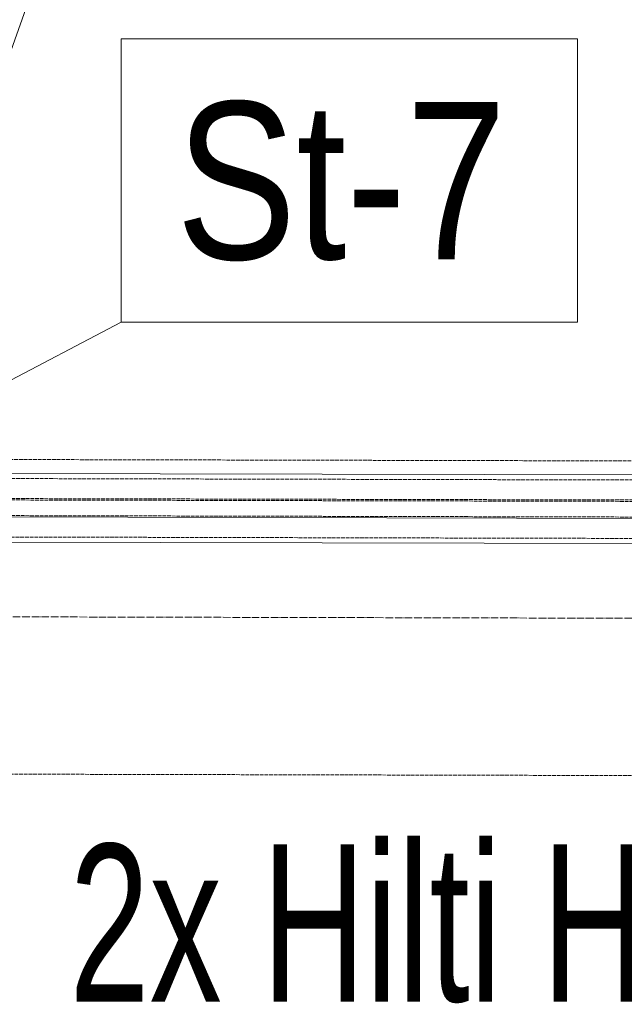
# Model space of a CAD drawing. Header units: millimetres. Extents: x -15129 to 9171, y -18789 to 5877.
# Tile 46 of 256: x -8167 to -7687, y -17090 to -16308. Entities that reach past the tile are written whole.
import ezdxf

# ---------------------------------------------------------------- set-up
doc = ezdxf.new("R2010")
doc.units = ezdxf.units.MM
doc.linetypes.add('ACAD_ISO02W100', pattern=[15, 12, -3])
doc.linetypes.add('ACAD_ISO04W100', pattern=[30, 24, -3, 0, -3])
for name, color, linetype in [('AS_Belki', 145, 'Continuous'), ('AS_DIM_ON', 7, 'Continuous'), ('AS_Sciany betonowe', 252, 'Continuous'), ('AS_Siatki', 72, 'Continuous')]:
    doc.layers.add(name, color=color, linetype=linetype)
doc.styles.add('Arial Narrow', font='ARIALN.TTF', dxfattribs={"height": 5})
doc.styles.get("Standard").update_dxf_attribs({"font": 'ARIALN.TTF', "width": 0.8})

msp = doc.modelspace()

# ---------------------------------------------------------------- linework, layer by layer
at = {"color": 7, "lineweight": 13}
for p, q in [((-8323.62, -16751.76), (-8031.27, -15930.45)), ((-8338.43, -16680.32), (-8086.46, -16547.92))]:
    msp.add_line(p, q, dxfattribs=at)
msp.add_lwpolyline([(-8086.46, -16547.92), (-7723.84, -16547.92), (-7723.84, -16322.92), (-8086.46, -16322.92), (-8086.46, -16547.92)], dxfattribs=at)
at = {"layer": 'AS_Belki', "color": 145, "linetype": 'Continuous', "lineweight": 13, "ltscale": 0.25}
for p, q in [((-6299.49, -16672.38), (-8260.4, -16667.95)), ((-6299.57, -16707.02), (-8260.48, -16702.59)), ((-8250.52, -16722.61), (-6309.61, -16727))]:
    msp.add_line(p, q, dxfattribs=at)
at = {"layer": 'AS_Belki', "color": 84, "linetype": 'ACAD_ISO02W100', "lineweight": 13, "ltscale": 0.25}
for p, q in [((-6299.5, -16676.48), (-8260.41, -16672.04)), ((-6299.54, -16692.38), (-8260.45, -16687.95)), ((-6299.54, -16693.48), (-8260.45, -16689.04)), ((-6299.57, -16705.92), (-8260.48, -16701.49)), ((-8260.51, -16718.49), (-6299.61, -16722.92))]:
    msp.add_line(p, q, dxfattribs=at)
at = {"layer": 'AS_Sciany betonowe', "color": 145, "linetype": 'ACAD_ISO02W100', "lineweight": 13, "ltscale": 0.25}
for p, q in [((-8250.38, -16656.93), (-6309.47, -16661.3)), ((-11227.69, -16900.22), (110.14, -16925.78))]:
    msp.add_line(p, q, dxfattribs=at)
at = {"layer": 'AS_Siatki', "color": 20, "linetype": 'ACAD_ISO04W100', "lineweight": 13, "ltscale": 0.25}
msp.add_line((-11608.02, -16774.36), (105.98, -16800.77), dxfattribs=at)

# ---------------------------------------------------------------- texts
at = {"color": 7, "lineweight": 13, "style": 'Arial Narrow'}
msp.add_text('St-7', height=125, dxfattribs=at).set_placement((-8042.94, -16497.92))
at = {"layer": 'AS_DIM_ON', "lineweight": 13, "width": 0.8}
msp.add_text('2x Hilti HST3', height=125, dxfattribs=at).set_placement((-8127.71, -17087.76))

doc.saveas('drawing.dxf')
